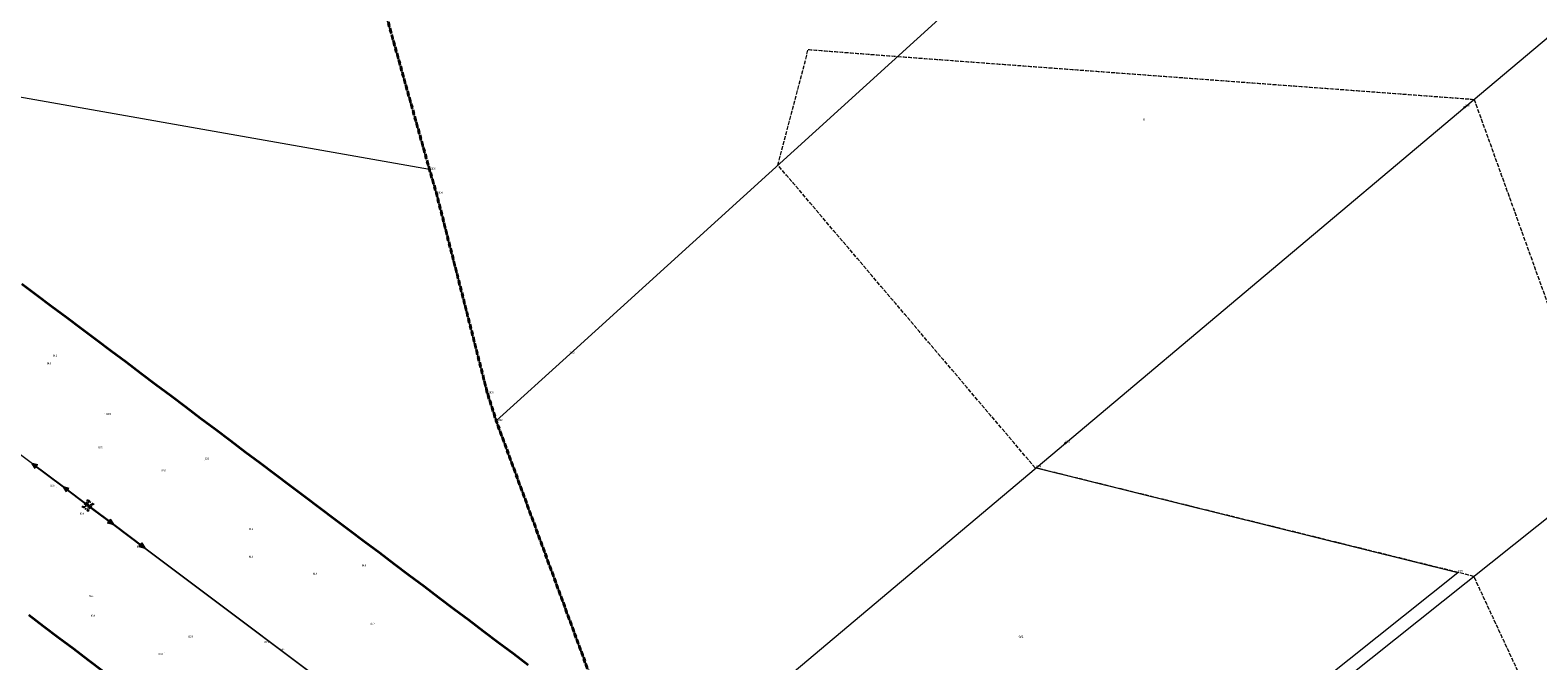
# Model space of a CAD drawing. Header units: metres. Extents: x 6524698 to 6533081, y 5883213 to 5896811.
# Tile 109 of 131: x 6528121 to 6528699, y 5892319 to 5892561. Entities that reach past the tile are written whole.
import ezdxf
from ezdxf.enums import TextEntityAlignment as Align

# ---------------------------------------------------------------- set-up
doc = ezdxf.new("R2010")
doc.units = ezdxf.units.M
for name, pattern in [('mapa zasadnicza$0$1.5_1.0', [2.5, 1.5, -1]), ('mapa zasadnicza$0$219-500', [0]), ('mapa zasadnicza$0$egkk-500', [2, 1.5, -0.5]), ('mapa zasadnicza$0$egug-500', [1, 0.5, -0.5]), ('mapa zasadnicza$0$suep_wn_500', [0]), ('mapa zasadnicza$0$supp_500', [1, 0.5, -0.5])]:
    doc.linetypes.add(name, pattern=pattern)
for name, color, linetype in [('mapa zasadnicza$0$000 Inne (niezydentyfikowane)', 7, 'Continuous'), ('mapa zasadnicza$0$202-punkt graniczny', 7, 'Continuous'), ('mapa zasadnicza$0$202-punkt graniczny-Atr103', 7, 'Continuous'), ('mapa zasadnicza$0$203-punkt graniczny', 7, 'Continuous'), ('mapa zasadnicza$0$203-punkt graniczny-Atr103', 7, 'Continuous'), ('mapa zasadnicza$0$211-numer działki ewidencyjnej', 7, 'Continuous'), ('mapa zasadnicza$0$216-obręb ewidencyjny', 7, 'Continuous'), ('mapa zasadnicza$0$217-kontur klasyfikacyjny', 7, 'Continuous'), ('mapa zasadnicza$0$218-kontur użytku gruntowego', 7, 'Continuous'), ('mapa zasadnicza$0$219-działka ewidencyjna', 7, 'Continuous'), ('mapa zasadnicza$0$pikieta naturalna', 7, 'Continuous'), ('mapa zasadnicza$0$pikieta naturalna-Atr2', 7, 'Continuous'), ('mapa zasadnicza$0$przewód elektroenergetyczny wysokiego napięcia', 7, 'Continuous'), ('mapa zasadnicza$0$słup przewodów napowietrznych', 7, 'Continuous')]:
    doc.layers.add(name, color=color, linetype=linetype)
doc.styles.add('mapa zasadnicza$0$STANDARD', font='Working1250', dxfattribs={"width": 0.75})

# ---------------------------------------------------------------- blocks, each defined once
blk = doc.blocks.new('mapa zasadnicza$0$202')
at = {"color": 0, "linetype": 'Continuous', "lineweight": 0}
blk.add_circle((0, 0), 0.25, dxfattribs=at)
blk = doc.blocks.new('mapa zasadnicza$0$203')
at = {"linetype": 'Continuous', "lineweight": 0}
h = blk.add_hatch(color=0, dxfattribs=at)
edge = h.paths.add_edge_path()
edge.add_arc((0, 0), 0.045, 0, 360)
blk = doc.blocks.new('mapa zasadnicza$0$PW01')
at = {"linetype": 'Continuous', "lineweight": 13}
h = blk.add_hatch(color=0, dxfattribs=at)
edge = h.paths.add_edge_path()
edge.add_arc((0, 0), 0.045, 0, 360)
blk = doc.blocks.new('mapa zasadnicza$0$SM05')
at = {"color": 0, "linetype": 'Continuous', "lineweight": 13}
blk.add_circle((0, 0), 0.25, dxfattribs=at)
blk = doc.blocks.new('mapa zasadnicza$0$SUEP3')
at = {"color": 0, "linetype": 'Continuous'}
for p, q in [((0, 0), (12.003, 0)), ((12.003, 0), (10.003, 0.75)), ((10.003, 0.75), (11.003, 0)), ((12.003, 0), (10.003, -0.75)), ((11.003, 0), (10.003, -0.75)), ((12.003, 0), (27.003, 0)), ((27.003, 0), (25.003, 0.75)), ((25.003, 0.75), (26.003, 0)), ((27.003, 0), (25.003, -0.75)), ((26.003, 0), (25.003, -0.75))]:
    blk.add_line(p, q, dxfattribs=at)

msp = doc.modelspace()

# ---------------------------------------------------------------- linework, layer by layer
at = {"layer": 'mapa zasadnicza$0$000 Inne (niezydentyfikowane)', "color": 7, "linetype": 'Continuous', "lineweight": 35, "flags": 128}
for points in [[(6528117.809, 5892463.599), (6528123.514, 5892459.316), (6528129.219, 5892455.033), (6528134.924, 5892450.75), (6528140.629, 5892446.467), (6528146.335, 5892442.184), (6528152.04, 5892437.901), (6528157.745, 5892433.618), (6528163.45, 5892429.335), (6528169.155, 5892425.053), (6528174.891, 5892420.746), (6528180.629, 5892416.425), (6528186.335, 5892412.128), (6528192.041, 5892407.83), (6528197.747, 5892403.533), (6528203.453, 5892399.235), (6528209.158, 5892394.938), (6528214.864, 5892390.64), (6528220.57, 5892386.343), (6528226.276, 5892382.045), (6528231.982, 5892377.748), (6528237.688, 5892373.45), (6528243.394, 5892369.153), (6528249.1, 5892364.855), (6528254.806, 5892360.558), (6528260.512, 5892356.26), (6528266.218, 5892351.963), (6528271.924, 5892347.665), (6528277.63, 5892343.368), (6528283.336, 5892339.07), (6528289.042, 5892334.773), (6528294.748, 5892330.475), (6528300.454, 5892326.178), (6528306.16, 5892321.88), (6528311.866, 5892317.583)], [(6528148.997, 5892315.059), (6528143.291, 5892319.356), (6528137.585, 5892323.654), (6528131.879, 5892327.951), (6528126.173, 5892332.249), (6528120.467, 5892336.546)]]:
    msp.add_lwpolyline(points, dxfattribs=at)
at = {"layer": 'mapa zasadnicza$0$216-obręb ewidencyjny', "color": 7, "linetype": 'mapa zasadnicza$0$1.5_1.0', "lineweight": 35, "flags": 128}
for points in [[(6532173.44, 5894410.01), (6532146.43, 5894429.98), (6532121.94, 5894448.08), (6532080.02, 5894478.35), (6532068.86, 5894486.41), (6532021.73, 5894514.79), (6531992.6, 5894532.32), (6531947.82, 5894561.73), (6531920.42, 5894579.72), (6531901.27, 5894596.07), (6531894.35, 5894601.98), (6531821.26, 5894724.08), (6531814.31, 5894735.1), (6531811.23, 5894740.03), (6531780.22, 5894789.63), (6531767.74, 5894809.58), (6531750.79, 5894849.18), (6531748.39, 5894858.64), (6531740.52, 5894889.65), (6531722.79, 5894966.32), (6531701.22, 5895053.01), (6531686.07, 5895129.36), (6531669.12, 5895211.17), (6531624.01, 5895310.47), (6531614.29, 5895347), (6531603.94, 5895412.88), (6531598.73, 5895467.38), (6531564.77, 5895613.69), (6531556.6, 5895663.96), (6531552.51, 5895710.75), (6531539.6, 5895773.55), (6531544.35, 5895780.58), (6531544.16, 5895788.15), (6531507.25, 5895943.86), (6531499.19, 5895972.02), (6531486.51, 5896006.52), (6531466.15, 5896076.08), (6531454.43, 5896110.08), (6531431.22, 5896177.42), (6531430.43, 5896180.2), (6531424.28, 5896202.02), (6531414.58, 5896246.77), (6531402.85, 5896288.93), (6531394.99, 5896317.17), (6531392.26, 5896327.01), (6531376.91, 5896381.63), (6531368.27, 5896412.35), (6531367.02, 5896416.62), (6531318.81, 5896568.61), (6531272.76, 5896714.08), (6531217.21, 5896664.26), (6531190.62, 5896638.08), (6531186.78, 5896634.37), (6531127.14, 5896577.43), (6531100.18, 5896551.88), (6531086.51, 5896538.77), (6530989.57, 5896445.82), (6530931.52, 5896386.36), (6530883.06, 5896340.67), (6530877.3, 5896336.6), (6530873.73, 5896334.08), (6530858.65, 5896322.14), (6530767.28, 5896233.73), (6530678.44, 5896145.87), (6530572.05, 5896045.16), (6530563.1, 5896037.12), (6530451.04, 5895932.33), (6530385.68, 5895871.76), (6530354.37, 5895842.65), (6530280.46, 5895771.72), (6530232.76, 5895726.03), (6530226.82, 5895720.96), (6530177.71, 5895672.11), (6530155.08, 5895649.47), (6530136.64, 5895629.41), (6530101.12, 5895593.57), (6530084.35, 5895577.66), (6530025.14, 5895520.24), (6530019.45, 5895515.19), (6530011.77, 5895512.95), (6529995.37, 5895498.34), (6529944.65, 5895450.1), (6529883.96, 5895391.89), (6529874.86, 5895383.05), (6529856.89, 5895365.59), (6529806.63, 5895317.74), (6529777.32, 5895289.82), (6529767.93, 5895280.88), (6529727.8, 5895242.98), (6529716.4, 5895232.24), (6529611.75, 5895132.35), (6529602.11, 5895123.44), (6529564.79, 5895088.95), (6529442.18, 5894971.11), (6529348, 5894880.66), (6529341.6, 5894874.72), (6529205.1, 5894745.94), (6529095.11, 5894642.73), (6528985.24, 5894540.2), (6528979.86, 5894535.18), (6528950.63, 5894507.69), (6528940.33, 5894498.09), (6528899.89, 5894460.41), (6528759.38, 5894329.94), (6528671.55, 5894242.83), (6528626.12, 5894197.75), (6528570.28, 5894143.23), (6528564.23, 5894137.3), (6528527.75, 5894101.56), (6528446.8, 5894020.71), (6528384.19, 5893957.79), (6528337.7, 5893910.96), (6528325.94, 5893899.11), (6528292.63, 5893867.35), (6528263.34, 5893839.22), (6528235.37, 5893817.79), (6528212.45, 5893801.88), (6528192.4, 5893787.97), (6528160.44, 5893751.29), (6528093.51, 5893704.95), (6528051.1, 5893681.86), (6527962.24, 5893630.13), (6527966.7, 5893563.53), (6527967.45, 5893552.31), (6527970.73, 5893522.51), (6527970.79, 5893518.44), (6527968.55, 5893513.63), (6527972.36, 5893501.34), (6527994.3, 5893412.78), (6528008.56, 5893361.13), (6528024.92, 5893315.29), (6528047.55, 5893241.88), (6528061.74, 5893201.21), (6528080.19, 5893144.58), (6528103.06, 5893080.73), (6528114.87, 5893046.22), (6528118.84, 5893029.51), (6528166.45, 5892875.8), (6528171.14, 5892860.59), (6528192.07, 5892792.85), (6528202.22, 5892766.07), (6528211.23, 5892742.29), (6528214.23, 5892726.13), (6528216.98, 5892718.27), (6528217.45, 5892695.43), (6528253.12, 5892581.84), (6528274.02, 5892507.32), (6528276.69, 5892498.16), (6528296.22, 5892421.59), (6528299.61, 5892411.02), (6528334.62, 5892315.93), (6528349.09, 5892260.65), (6528377.11, 5892179.95), (6528394.78, 5892128.68), (6528440.31, 5891996.73), (6528446.42, 5891995.98), (6528618.95, 5892016.86), (6528665.82, 5892020.2), (6528743.5, 5892026.91), (6528810.71, 5892032.32), (6528929.03, 5892047.18), (6529084.54, 5892065.08), (6529137.05, 5892069.83), (6529163.27, 5892079.55), (6529183.63, 5892087.79), (6529198.7, 5892096.25), (6529272.43, 5892137.61), (6529299.93, 5892161.54), (6529302.53, 5892163.8), (6529315.87, 5892175.4), (6529326.47, 5892184.67), (6529341.14, 5892199.13), (6529440.16, 5892285.12), (6529457.93, 5892308.5), (6529472.77, 5892323.9), (6529519.91, 5892352.88), (6529537.94, 5892368.41), (6529543.85, 5892373.51), (6529606.4, 5892445.37), (6529658.73, 5892492.51), (6529670.09, 5892502.74), (6529686.63, 5892522.04), (6529732.12, 5892575.11), (6529757.09, 5892610.5), (6529779.62, 5892651.92), (6529797.52, 5892678.13), (6529839.46, 5892724.94), (6529870.95, 5892781.67), (6529898.89, 5892809.16), (6529922.19, 5892839.09), (6529934.43, 5892854.81), (6529953.15, 5892874.17), (6529965.1, 5892886.47), (6530012.8, 5892917.44), (6530031.5, 5892919.94), (6530070.88, 5892925.19), (6530098.14, 5892934.36), (6530109.36, 5892938.08), (6530135.18, 5892952.7), (6530167.6, 5892981.5), (6530232.92, 5893051.1), (6530259.88, 5893074.62), (6530286.3, 5893097.64), (6530336.76, 5893153.84), (6530364.12, 5893172.96), (6530403.79, 5893201.82), (6530436.38, 5893225.27), (6530494.74, 5893292.49), (6530545.01, 5893335.37), (6530557.68, 5893347.81), (6530648.56, 5893425.65), (6530689.83, 5893451.62), (6530733.98, 5893475.6), (6530772.07, 5893505.94), (6530852.43, 5893590.07), (6530857.49, 5893597.21), (6530891.97, 5893643.79), (6530917.57, 5893672.17), (6530950.23, 5893698.89), (6530954.1, 5893702.06), (6530977.54, 5893721.23), (6531019.6, 5893747.15), (6531141.96, 5893812.02), (6531213.08, 5893849.19), (6531238.4, 5893862.2), (6531260.04, 5893873.32), (6531289.74, 5893888.58), (6531296.49, 5893892.05), (6531306.22, 5893896.94), (6531368.93, 5893928.43), (6531397.54, 5893942.83), (6531414.17, 5893951.2), (6531423.14, 5893955.72), (6531453.45, 5893971.02), (6531561.58, 5894025.58), (6531627.85, 5894057.85), (6531656.74, 5894073.39), (6531720.57, 5894105.2), (6531769.98, 5894129.46), (6531780.94, 5894134.72), (6531821.73, 5894154.36), (6531826.18, 5894156.65), (6531827.33, 5894157.24), (6531894.03, 5894191.64), (6531897.66, 5894193.45), (6532059.55, 5894273.99), (6532168.75, 5894325.46), (6532285.62, 5894379.19), (6532256.72, 5894387.98), (6532237.4, 5894391.85), (6532209.71, 5894397.39)], [(6528080.19, 5893144.58), (6528061.74, 5893201.21), (6528047.55, 5893241.88), (6528024.92, 5893315.29), (6528008.56, 5893361.13), (6527994.3, 5893412.78), (6527972.36, 5893501.34), (6527968.55, 5893513.63), (6527970.79, 5893518.44), (6527970.73, 5893522.51), (6527967.45, 5893552.31), (6527966.7, 5893563.53), (6527962.24, 5893630.13), (6528051.1, 5893681.86), (6528093.51, 5893704.95), (6528160.44, 5893751.29), (6528192.4, 5893787.97), (6528212.45, 5893801.88), (6528235.37, 5893817.79), (6528263.34, 5893839.22), (6528292.63, 5893867.35), (6528325.94, 5893899.11), (6528322.17, 5893903.05), (6528250.73, 5893995.91), (6528184.31, 5894083.49), (6528144.78, 5894142.59), (6528140.26, 5894150.17), (6528112.08, 5894189.3), (6528016.98, 5894319.35), (6528001.44, 5894344.63), (6527975.61, 5894386.54), (6527948.25, 5894431.11), (6527919.91, 5894480.01), (6527892.39, 5894527.5), (6527882.42, 5894543.56), (6527855.65, 5894587.93), (6527823.65, 5894640.97), (6527805.93, 5894633.3), (6527750.7, 5894622.26), (6527703.08, 5894611.82), (6527660.79, 5894602.88), (6527644.2, 5894599.12), (6527623.22, 5894594.36), (6527546.55, 5894577.52), (6527485.04, 5894564.12), (6527442.59, 5894555.97), (6527376.5, 5894538.97), (6527356.91, 5894534.04), (6527324.89, 5894525.35), (6527242.36, 5894508.66), (6527235, 5894507.23), (6527228.04, 5894506.29), (6527159.89, 5894496.69), (6527053.58, 5894471.18), (6527004.75, 5894459.61), (6526977.15, 5894360.97), (6526895.2, 5894390.7), (6526886.54, 5894409.25), (6526848.25, 5894423.17), (6526790.81, 5894405.63), (6526783.96, 5894403.77), (6526751.66, 5894393.24), (6526675.52, 5894369.12), (6526524.19, 5894423.84), (6526526.13, 5894397.23), (6526528.98, 5894342.85), (6526531.21, 5894300.39), (6526524.41, 5894296.52), (6526520.88, 5894294.84), (6526433.18, 5894243.61), (6526409.32, 5894231.32), (6526314.07, 5894204.53), (6526268.73, 5894188.91), (6526258.95, 5894183.01), (6526232.67, 5894174.45), (6526048.77, 5894185.58), (6526028.42, 5894185.14), (6525944.02, 5894189.55), (6525880.8, 5894192.86), (6525865.46, 5894208.87), (6525815.37, 5894268.24), (6525725.76, 5894354.61), (6525677.43, 5894405.04), (6525642.47, 5894443.85), (6525631.75, 5894455.74), (6525621.46, 5894467.17), (6525618.11, 5894470.89), (6525610.84, 5894478.96), (6525545.06, 5894551.99), (6525537.2, 5894560.72), (6525460.52, 5894338.76), (6525456.21, 5894326.33), (6525450.16, 5894308.9), (6525445.22, 5894294.63), (6525423.21, 5894231.15), (6525415.4, 5894208.63), (6525399.64, 5894161.49), (6525369.98, 5894072.79), (6525342.34, 5893997.91), (6525337.4, 5893981.36), (6525266.58, 5893924.52), (6525217.93, 5893885.48), (6525120.08, 5893806.06), (6525080.21, 5893781.94), (6525034.62, 5893753.64), (6524956.86, 5893706.08), (6524954.17, 5893701.72), (6524952.33, 5893698.77), (6524951.12, 5893696.84), (6524924.06, 5893653.68), (6524922.11, 5893650.61), (6524908.03, 5893628.41), (6524885.99, 5893594.37), (6524823.72, 5893494.6), (6524818.62, 5893484.85), (6524776.38, 5893404.01), (6524760.03, 5893372.45), (6524743.69, 5893340.87), (6524727.34, 5893309.3), (6524725.32, 5893305.6), (6524701.12, 5893258.79), (6524698.5, 5893253.75), (6524741.55, 5893198.86), (6524787.16, 5893135.47), (6524797.48, 5893113.55), (6524827.59, 5893049.65), (6524848.15, 5892993.16), (6524885, 5892891.94), (6524886.71, 5892887.25), (6524900.94, 5892860.83), (6524938.01, 5892801.88), (6524942.47, 5892794.78), (6524958.2, 5892763.24), (6524982.49, 5892709.34), (6524989.65, 5892692.64), (6525021.29, 5892644.7), (6525047.57, 5892607.1), (6525072.42, 5892559.28), (6525080.98, 5892544.34), (6525104.23, 5892503.81), (6525105.73, 5892501.2), (6525124.09, 5892461.96), (6525158, 5892390.4), (6525163.69, 5892366.6), (6525187.74, 5892266.07), (6525200.42, 5892203.7), (6525210.27, 5892167.69), (6525235.54, 5892075.31), (6525239, 5892035.46), (6525241.84, 5892018.03), (6525246.18, 5891943.28), (6525246.02, 5891937.6), (6525245.65, 5891924.05), (6525244.65, 5891887.35), (6525244.88, 5891861.21), (6525245.32, 5891811.32), (6525234.24, 5891649.83), (6525224.07, 5891546.78), (6525208.12, 5891507.31), (6525193.48, 5891471.08), (6525186.45, 5891448.59), (6525184.14, 5891444.14), (6525180.5, 5891437.11), (6525176.64, 5891433.3), (6525163.56, 5891420.57), (6525150.33, 5891406.73), (6525149.34, 5891405.88), (6525147.46, 5891404.1), (6525146.26, 5891402.89), (6525142.82, 5891399.45), (6525132.06, 5891389.06), (6525128.35, 5891385.34), (6525124.8, 5891381.67), (6525121.13, 5891378.06), (6525095.65, 5891351.83), (6525053.05, 5891307.97), (6525038.88, 5891292.8), (6525015.99, 5891261.95), (6524996.02, 5891237.19), (6524958.43, 5891186.61), (6524908.74, 5891119.69), (6524979.34, 5891082.37), (6525035.16, 5891054.09), (6525074.44, 5891035.78), (6525140.68, 5891002.24), (6525158.27, 5890993.31), (6525169.95, 5890987.37), (6525189.03, 5890979.26), (6525225.79, 5890963.63), (6525241.68, 5890952.94), (6525280.63, 5890926.71), (6525286.23, 5890923.62), (6525353.13, 5890886.67), (6525387.9, 5890862.89), (6525416.13, 5890848.06), (6525465.51, 5890821.53), (6525489.55, 5890809.17), (6525532.35, 5890788.13), (6525593.44, 5890757.92), (6525656.38, 5890722.42), (6525712.1, 5890690.97), (6525744.09, 5890674.26), (6525753.93, 5890669.12), (6525811.57, 5890638.94), (6525889.01, 5890598.56), (6525902.26, 5890595.95), (6525968.12, 5890559.29), (6526048.15, 5890515.81), (6526148.09, 5890465.98), (6526205.96, 5890434.59), (6526262.38, 5890404.11), (6526332.75, 5890374.64), (6526425.41, 5890334.29), (6526595.63, 5890279.11), (6526573.45, 5890132.21), (6526575.25, 5890133.06), (6526592.18, 5890129.32), (6526722.43, 5890098.71), (6526728.64, 5890098.03), (6526735.76, 5890098.07), (6526740.34, 5890097.85), (6526742.25, 5890097.45), (6526749.57, 5890095.95), (6526757.09, 5890094.4), (6526758.07, 5890090.77), (6526792.43, 5890086.11), (6526812.21, 5890083.05), (6526890.35, 5890080.91), (6526909.87, 5890084.83), (6526952.34, 5890094.44), (6526971.01, 5890104.38), (6526981, 5890111.26), (6526988.84, 5890116.67), (6527008.52, 5890134.26), (6527045.63, 5890148.55), (6527057.31, 5890152.25), (6527077.89, 5890166.68), (6527165.07, 5890215.69), (6527220.83, 5890245.22), (6527241.28, 5890253.87), (6527273.45, 5890274.12), (6527288.1, 5890288.63), (6527313.38, 5890308.14), (6527321.27, 5890314.22), (6527338.23, 5890321.73), (6527355.64, 5890331.57), (6527391.42, 5890349.92), (6527454.67, 5890547.02), (6527509.07, 5890729.27), (6527517.65, 5890758.02), (6527651.09, 5891150.82), (6527705.03, 5891299.34), (6527759.25, 5891463.12), (6527785.51, 5891547.1), (6527787.58, 5891553.86), (6527801.61, 5891598.79), (6527846.82, 5891746.29), (6528014.33, 5891830.31), (6528198.8, 5891907.55), (6528440.31, 5891996.73), (6528394.78, 5892128.68), (6528377.11, 5892179.95), (6528349.09, 5892260.65), (6528334.62, 5892315.93), (6528299.61, 5892411.02), (6528296.22, 5892421.59), (6528276.69, 5892498.16), (6528274.02, 5892507.32), (6528253.12, 5892581.84), (6528217.45, 5892695.43), (6528216.98, 5892718.27), (6528214.23, 5892726.13), (6528211.23, 5892742.29), (6528202.22, 5892766.07), (6528192.07, 5892792.85), (6528171.14, 5892860.59), (6528166.45, 5892875.8), (6528118.84, 5893029.51), (6528114.87, 5893046.22), (6528103.06, 5893080.73)]]:
    msp.add_lwpolyline(points, close=True, dxfattribs=at)
at = {"layer": 'mapa zasadnicza$0$217-kontur klasyfikacyjny', "color": 92, "linetype": 'mapa zasadnicza$0$egkk-500', "lineweight": 18, "flags": 128}
for points in [[(6528274.02, 5892507.32), (6528253.12, 5892581.84)], [(6528407.51, 5892509.05), (6528419.09, 5892553.35)], [(6528419.09, 5892553.35), (6528453.37, 5892550.69)], [(6528453.37, 5892550.69), (6528674.22, 5892534.26)], [(6528674.22, 5892534.26), (6528725.32, 5892392.28)], [(6528276.69, 5892498.16), (6528274.02, 5892507.32)], [(6528506.04, 5892393.11), (6528407.51, 5892509.05)], [(6528296.22, 5892421.59), (6528276.69, 5892498.16)], [(6528299.61, 5892411.02), (6528296.22, 5892421.59)], [(6528334.62, 5892315.93), (6528299.61, 5892411.02)], [(6528668.03, 5892352.99), (6528506.04, 5892393.11)], [(6528674.13, 5892351.46), (6528668.03, 5892352.99)], [(6528729.81, 5892231.79), (6528674.13, 5892351.46)]]:
    msp.add_lwpolyline(points, dxfattribs=at)
at = {"layer": 'mapa zasadnicza$0$218-kontur użytku gruntowego', "color": 3, "linetype": 'mapa zasadnicza$0$egug-500', "lineweight": 18, "flags": 128}
for points in [[(6528274.02, 5892507.32), (6528253.12, 5892581.84)], [(6528407.51, 5892509.05), (6528419.09, 5892553.35)], [(6528419.09, 5892553.35), (6528453.37, 5892550.69)], [(6528453.37, 5892550.69), (6528674.22, 5892534.26)], [(6528674.22, 5892534.26), (6528725.32, 5892392.28)], [(6528276.69, 5892498.16), (6528274.02, 5892507.32)], [(6528506.04, 5892393.11), (6528407.51, 5892509.05)], [(6528296.22, 5892421.59), (6528276.69, 5892498.16)], [(6528299.61, 5892411.02), (6528296.22, 5892421.59)], [(6528334.62, 5892315.93), (6528299.61, 5892411.02)], [(6528668.03, 5892352.99), (6528506.04, 5892393.11)], [(6528674.13, 5892351.46), (6528668.03, 5892352.99)], [(6528729.81, 5892231.79), (6528674.13, 5892351.46)]]:
    msp.add_lwpolyline(points, dxfattribs=at)
at = {"layer": 'mapa zasadnicza$0$219-działka ewidencyjna', "color": 7, "linetype": 'mapa zasadnicza$0$219-500', "lineweight": 18, "flags": 128}
for points in [[(6528621.65, 5892703.6), (6528327.73, 5892436.57)], [(6528670.63, 5892531.24), (6528823.64, 5892660.01)], [(6528274.02, 5892507.32), (6528066.2, 5892544.08)], [(6528517.61, 5892402.47), (6528670.63, 5892531.24)], [(6528274.02, 5892507.32), (6528276.69, 5892498.16)], [(6528296.22, 5892421.59), (6528276.69, 5892498.16)], [(6528299.61, 5892411.02), (6528327.73, 5892436.57)], [(6528543.97, 5892247.66), (6528771.3, 5892428.95)], [(6528296.22, 5892421.59), (6528299.61, 5892411.02)], [(6528334.62, 5892315.93), (6528299.61, 5892411.02)], [(6528506.39, 5892393.02), (6528517.61, 5892402.47)], [(6528364.6, 5892273.7), (6528506.39, 5892393.02)], [(6528506.39, 5892393.02), (6528668.03, 5892352.99)], [(6528543.71, 5892253.85), (6528668.03, 5892352.99)]]:
    msp.add_lwpolyline(points, dxfattribs=at)
at = {"layer": 'mapa zasadnicza$0$przewód elektroenergetyczny wysokiego napięcia', "color": 1, "linetype": 'mapa zasadnicza$0$suep_wn_500', "lineweight": 18, "flags": 128}
for points in [[(6528143.39, 5892378.56), (6527920.59, 5892545.59)], [(6528365.73, 5892211.58), (6528143.05, 5892378.65)], [(6528365.73, 5892211.58), (6528143.39, 5892378.56)]]:
    msp.add_lwpolyline(points, dxfattribs=at)
at = {"layer": 'mapa zasadnicza$0$słup przewodów napowietrznych', "color": 7, "linetype": 'mapa zasadnicza$0$supp_500', "lineweight": 18, "flags": 128}
for points in [[(6528141.2, 5892378.08), (6528143.1, 5892380.58), (6528144.9, 5892379.22), (6528143.04, 5892376.72)], [(6528141.2, 5892378.08), (6528144.9, 5892379.22)], [(6528141.2, 5892378.08), (6528143.04, 5892376.72)], [(6528145.11, 5892379.16), (6528143.25, 5892376.65), (6528141.67, 5892378), (6528143.45, 5892380.47)], [(6528145.11, 5892379.16), (6528141.67, 5892378)], [(6528143.1, 5892380.58), (6528143.04, 5892376.72)], [(6528143.25, 5892376.65), (6528143.45, 5892380.47)], [(6528145.11, 5892379.16), (6528143.45, 5892380.47)]]:
    msp.add_lwpolyline(points, dxfattribs=at)

# ---------------------------------------------------------------- block references
at = {"layer": 'mapa zasadnicza$0$202-punkt graniczny', "color": 7, "linetype": 'Continuous', "lineweight": 18}
for p in [(6528670.63, 5892531.24), (6528274.02, 5892507.32), (6528276.69, 5892498.16), (6528296.22, 5892421.59), (6528299.61, 5892411.02), (6528517.61, 5892402.47)]:
    msp.add_blockref('mapa zasadnicza$0$202', p, dxfattribs=at)
at = {"layer": 'mapa zasadnicza$0$203-punkt graniczny', "color": 7, "linetype": 'Continuous', "lineweight": 18}
for p in [(6528327.73, 5892436.57), (6528506.39, 5892393.02), (6528668.03, 5892352.99)]:
    msp.add_blockref('mapa zasadnicza$0$203', p, dxfattribs=at)
at = {"layer": 'mapa zasadnicza$0$pikieta naturalna', "color": 7, "linetype": 'Continuous', "lineweight": 13}
for p in [(6528129.5, 5892435.5), (6528126.68, 5892433.36), (6528149.4, 5892413.98), (6528146.9, 5892400.3), (6528187.8, 5892396), (6528173.83, 5892391.34), (6528131.22, 5892385.52), (6528143.25, 5892376.65), (6528203.87, 5892369.72), (6528161.7, 5892362.3), (6528204.6, 5892358.4), (6528247.9, 5892355.1), (6528228.23, 5892352.49), (6528142.66, 5892343.96), (6528144.1, 5892335.8), (6528250.22, 5892333.44), (6528181.5, 5892327.8), (6528210.04, 5892326.45), (6528172.65, 5892322.43), (6528216.8, 5892323)]:
    msp.add_blockref('mapa zasadnicza$0$PW01', p, dxfattribs=at)
at = {"layer": 'mapa zasadnicza$0$przewód elektroenergetyczny wysokiego napięcia', "color": 1, "linetype": 'Continuous', "lineweight": 18}
for p, rotation in [((6528143.39, 5892378.56), 143.142), ((6528143.05, 5892378.65), 323.12), ((6528143.39, 5892378.56), 323.093)]:
    msp.add_blockref('mapa zasadnicza$0$SUEP3', p, dxfattribs=dict(at, rotation=rotation))
at = {"layer": 'mapa zasadnicza$0$słup przewodów napowietrznych', "color": 7, "linetype": 'Continuous', "lineweight": 18}
for p in [(6528141.2, 5892378.08), (6528141.67, 5892378), (6528143.1, 5892380.58), (6528143.45, 5892380.47), (6528144.9, 5892379.22), (6528145.11, 5892379.16), (6528143.04, 5892376.72), (6528143.25, 5892376.65)]:
    msp.add_blockref('mapa zasadnicza$0$SM05', p, dxfattribs=at)

# ---------------------------------------------------------------- texts
at = {"layer": 'mapa zasadnicza$0$202-punkt graniczny-Atr103', "color": 7, "style": 'mapa zasadnicza$0$STANDARD', "width": 0.667}
for s, p in [('6990', (6528670.63, 5892531.24)), ('6985', (6528517.61, 5892402.47))]:
    msp.add_text(s, height=0.75, dxfattribs=at).set_placement(p, align=Align.BOTTOM_LEFT)
for s, p in [('13805', (6528274.02, 5892507.32)), ('13804', (6528276.69, 5892498.16)), ('13803', (6528296.22, 5892421.59)), ('13802', (6528299.61, 5892411.02))]:
    msp.add_text(s, height=0.75, dxfattribs=at).set_placement(p)
at = {"layer": 'mapa zasadnicza$0$203-punkt graniczny-Atr103', "color": 7, "style": 'mapa zasadnicza$0$STANDARD', "width": 0.667}
for s, p in [('7248', (6528327.73, 5892436.57)), ('6984', (6528506.39, 5892393.02)), ('6989', (6528668.03, 5892352.99))]:
    msp.add_text(s, height=0.75, dxfattribs=at).set_placement(p, align=Align.BOTTOM_LEFT)
at = {"layer": 'mapa zasadnicza$0$211-numer działki ewidencyjnej', "color": 7, "linetype": 'Continuous', "lineweight": 18, "style": 'mapa zasadnicza$0$STANDARD', "width": 0.79}
for s, p in [('8', (6528547.35, 5892527.04)), ('9/1', (6528499.7, 5892328.82))]:
    msp.add_text(s, height=1, dxfattribs=at).set_placement(p, align=Align.TOP_LEFT)
at = {"layer": 'mapa zasadnicza$0$pikieta naturalna-Atr2', "color": 7, "style": 'mapa zasadnicza$0$STANDARD', "width": 0.667}
for s, p in [('84.1', (6528129.7, 5892435.7)), ('84.0', (6528127.4, 5892432.74)), ('83.5', (6528150.29, 5892413.33)), ('83.5', (6528147.1, 5892400.5)), ('83.8', (6528188, 5892396.2)), ('83.6', (6528171.35, 5892391.68)), ('83.5', (6528128.69, 5892385.89)), ('83.4', (6528140.09, 5892375.14)), ('84.1', (6528204.79, 5892369.27)), ('83.6', (6528161.9, 5892362.5)), ('84.3', (6528204.8, 5892358.6)), ('84.9', (6528248.1, 5892355.3)), ('84.9', (6528229.31, 5892352.08)), ('83.4', (6528143.63, 5892343.55)), ('83.3', (6528144.3, 5892336)), ('85.0', (6528251.25, 5892333.03)), ('83.9', (6528181.7, 5892328)), ('84.9', (6528210.84, 5892325.94)), ('83.8', (6528170.19, 5892321.31)), ('85.0', (6528217, 5892323.2))]:
    msp.add_text(s, height=0.75, dxfattribs=at).set_placement(p)

doc.saveas('drawing.dxf')
